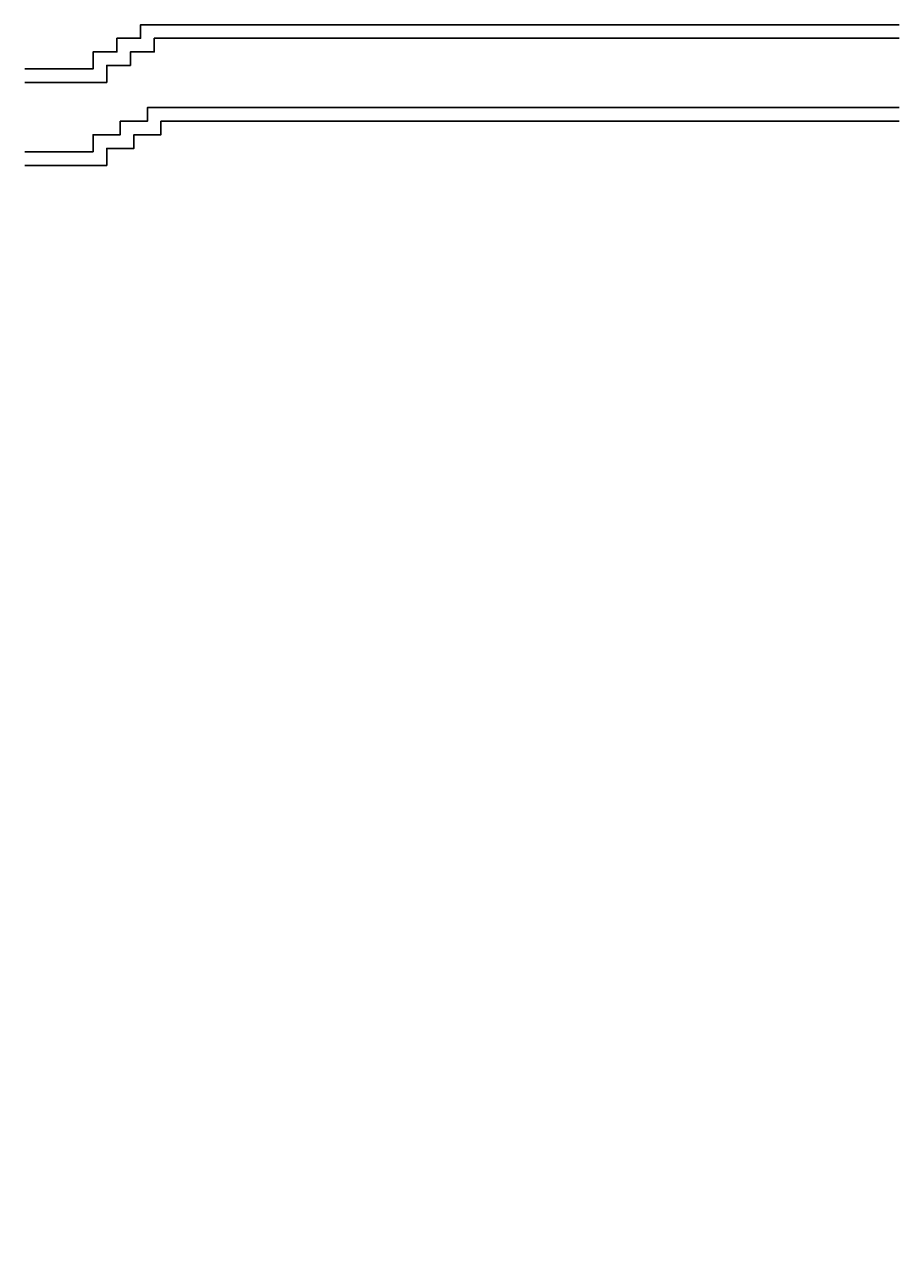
# Model space of a CAD drawing. Header units: millimetres. Extents: x -1893473 to 942156, y -568027 to 942944.
# Tile 42 of 256: x -15481 to 10284, y -349084 to -312727. Entities that reach past the tile are written whole.
import ezdxf

# ---------------------------------------------------------------- set-up
doc = ezdxf.new("R2010")
doc.units = ezdxf.units.MM
doc.header["$LTSCALE"] = 0.2
doc.layers.add('P-Opis ściany', color=6, linetype='Continuous', lineweight=9)
doc.layers.add('P-Ściana żelbetowa', color=50, linetype='Continuous', lineweight=30)
doc.styles.add('_Fd Opis', font='arial.ttf')

# ---------------------------------------------------------------- blocks, each defined once
blk = doc.blocks.new('A$C66492EDE')
at = {"layer": 'P-Opis ściany', "color": 212, "lineweight": 13, "true_color": 0xd100d1, "insert": (-14882, 8516), "char_height": 160, "attachment_point": 4, "rotation": 90, "style": '_Fd Opis'}
blk.add_mtext('\\pi-2007.8;{\\W0.8;Nie wystawiać starterów -\\P\\pi-1214.7;otwór drzwiowy}', dxfattribs=at)

msp = doc.modelspace()

# ---------------------------------------------------------------- linework, layer by layer
at = {"layer": 'P-Ściana żelbetowa', "lineweight": 25}
for points in [[(-15481.18197, -314027.3661), (-13465.61701, -314027.3661), (-13465.61701, -313527.3661), (-12765.61701, -313527.3661), (-12765.61701, -313127.3661), (-12065.61701, -313127.3661), (-12065.61701, -312727.3661), (10284.31041, -312727.3661)], [(-15481.18197, -314427.3661), (-13065.61701, -314427.3661), (-13065.61701, -313927.3661), (-12365.61701, -313927.3661), (-12365.61701, -313527.3661), (-11665.61701, -313527.3661), (-11665.61701, -313127.3661), (10284.31041, -313127.3661)], [(-15481.18197, -316470.71993), (-13465.61701, -316470.71993), (-13465.61701, -315970.71993), (-12665.61701, -315970.71993), (-12665.61701, -315570.71993), (-11865.61701, -315570.71993), (-11865.61701, -315170.71993), (10284.31041, -315170.71993)], [(-15481.18197, -316870.71993), (-13065.61701, -316870.71993), (-13065.61701, -316370.71993), (-12265.61701, -316370.71993), (-12265.61701, -315970.71993), (-11465.61701, -315970.71993), (-11465.61701, -315570.71993), (10284.31041, -315570.71993)]]:
    msp.add_lwpolyline(points, dxfattribs=at)

# ---------------------------------------------------------------- block references
at = {"layer": 'P-Opis ściany'}
msp.add_blockref('A$C66492EDE', (12303.36593, -131701.6753), dxfattribs=at)

doc.saveas('drawing.dxf')
